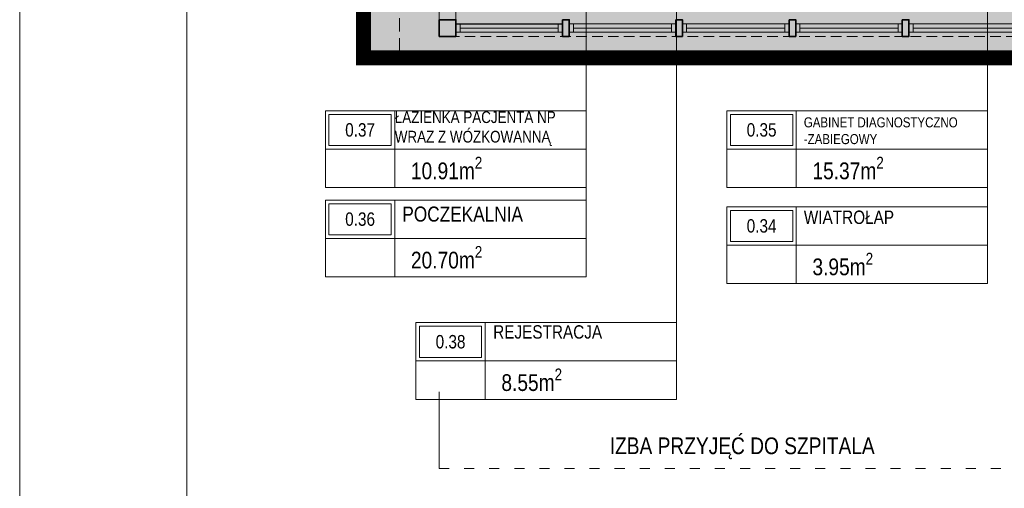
# Model space of a CAD drawing. Header units: millimetres. Extents: x -9409 to -3369, y -15007 to -6597.
# Tile 2 of 132: x -9409 to -8231, y -13898 to -13337. Entities that reach past the tile are written whole.
import ezdxf

# ---------------------------------------------------------------- set-up
doc = ezdxf.new("R2010")
doc.units = ezdxf.units.MM
for name, pattern in [('ACAD_ISO02W100', [15, 12, -3]), ('ACAD_ISO03W100', [30, 12, -18]), ('CACHE2', [4.7625, 3.175, -1.5875]), ('DASHED', [19.05, 12.7, -6.35]), ('DASHED2', [0.375, 0.25, -0.125])]:
    doc.linetypes.add(name, pattern=pattern)
doc.layers.add('_okna last okna', color=251, linetype='Continuous')
doc.layers.add('sq_sc.kurtynowa', color=4, linetype='Continuous')
for name, color, linetype, lineweight in [('A-AREA-____-IDEN', 81, 'Continuous', 5), ('A-AREA-IDEN', 7, 'Continuous', 9), ('SQ_Drzwi', 170, 'Continuous', 9), ('SQ_HATCH', 140, 'Continuous', 13), ('SQ_ISTN.Ściany', 140, 'Continuous', 35), ('SQ_Nadproża', 112, 'DASHED', 13), ('SQ_Opisy', 7, 'Continuous', 18), ('SQ_PROJ.Ściany', 7, 'Continuous', 35), ('SQ_ZAKRES_OPRACOWANIA', 7, 'ACAD_ISO02W100', 20)]:
    doc.layers.add(name, color=color, linetype=linetype, lineweight=lineweight)
doc.styles.add('Arial Narrow_2', font='ARIALN.TTF', dxfattribs={"height": 20})
doc.styles.get("Standard").update_dxf_attribs({"font": 'arial.ttf'})

# ---------------------------------------------------------------- blocks, each defined once
blk = doc.blocks.new('ET_pom_prokocim 1_200 - SZEROKA --4287470-__- 0_00 parter')
at = {"layer": 'A-AREA-____-IDEN'}
blk.add_line((2.943, 0.629), (2.943, -1.377), dxfattribs=at)
blk.add_wipeout([(-3.629, 2.634), (10, 2.634), (10, -1.377), (-3.629, -1.377)])
for p, q in [((-3.629, -1.377), (-3.629, 2.634)), ((-3.629, 2.634), (10, 2.634)), ((0, 0.629), (0, 2.634)), ((10, 2.634), (10, -1.377)), ((-3.629, 0.629), (0, 0.629)), ((0, 0.629), (0, -1.377)), ((10, 0.629), (0, 0.629)), ((10, -1.377), (-3.629, -1.377))]:
    blk.add_line(p, q, dxfattribs=at)
blk.add_lwpolyline([(-3.441, 0.817), (-0.188, 0.817), (-0.188, 2.446), (-3.441, 2.446)], close=True, dxfattribs=at)
blk = doc.blocks.new('stan projektowany')
at = {"layer": 'SQ_HATCH'}
h = blk.add_hatch(dxfattribs=at)
h.set_pattern_fill('ANGLE')
h.set_pattern_definition([(0, (-10464.962, 6233.929), (0, 6.985), [5.08, -1.905]), (90, (-10464.962, 6233.929), (-6.985, 4e-16), [5.08, -1.905])])
h.paths.add_polyline_path([(-15233.1, 8198.7), (-15198.1, 8198.7), (-15176.6, 8198.7), (-15176.6, 8216.2), (-15144.6, 8216.2), (-15144.6, 8147.2), (-15144.6, 7886.2), (-15144.6, 7837.2), (-15144.6, 7734.8), (-15104.7, 7734.8), (-15104.6, 10535.6), (-15737.6, 10535.6), (-15737.6, 10615.6), (-15789.6, 10615.6), (-16075.6, 10615.6), (-16075.6, 9587.3), (-16120.1, 9587.3), (-16120.1, 9436.6), (-16071.6, 9436.6), (-16071.6, 9307.6), (-16259.6, 9307.6), (-16259.6, 8898.7), (-16704.6, 8898.7), (-16704.6, 7768.2), (-16704.6, 7751.8), (-16685.6, 7751.8), (-16685.6, 7130.6), (-16718.1, 7131.6), (-16718.1, 7178.2), (-16999.6, 7178.2), (-16999.6, 7808.2), (-19394.6, 7808.2), (-19394.6, 6211.2), (-19462.5, 6211.2), (-19462.5, 5925.5), (-18509.3, 5925.5), (-18509.3, 6211.2), (-17103, 6223), (-17103, 5881.5), (-15104.7, 5873.3), (-15104.7, 7734.8), (-15144.6, 7734.8), (-15144.6, 7707.2), (-15176.6, 7707.2), (-15176.6, 7706.7), (-15176.6, 7706.7), (-15259.9, 7706.7), (-15259.9, 7706.8), (-15259.9, 7707.2), (-15292.7, 7707.2), (-15292.7, 7696.7), (-15292.7, 7696.7), (-15292.7, 7706.7), (-15297.7, 7706.6), (-15297.7, 7699.4, 0.414214), (-15297.4, 7699.1), (-15296.5, 7699.1, -0.414214), (-15296.2, 7698.8), (-15296.2, 7696.9, 0.527766), (-15295.9, 7696.6, -0.450501), (-15295.3, 7696.1, -0.414104), (-15295.8, 7695.5), (-15295.1, 7695.5), (-15295.8, 7695.5, -0.414323), (-15296.3, 7696.1, -0.409171), (-15295.9, 7696.7, -0.450389), (-15296.2, 7696.9), (-15296.2, 7698.8, 0.414214), (-15296.5, 7699.1), (-15297.4, 7699.1, -0.414214), (-15297.7, 7699.4), (-15297.7, 7706.6), (-15292.7, 7706.7), (-15292.7, 7707.2), (-15259.9, 7707.2), (-15259.9, 7734.8), (-15473.3, 7734.8), (-15473.3, 7771.1, -0.414214), (-15477.3, 7775.1, -1), (-15469.3, 7775.1, -0.414214), (-15473.3, 7771.1), (-15473.3, 7749.3), (-15457.7, 7749.3), (-15457.7, 7760.1), (-15458, 7760.2), (-15458, 7773.9), (-15458, 7787.5), (-15457.7, 7799.3), (-15457.7, 7787.6), (-15431.6, 7791.4, -0.038172), (-15428, 7791.6, -0.032853), (-15424.8, 7791.4, -0.057631), (-15419.7, 7790.2, -0.057695), (-15415.5, 7788, -0.068919), (-15411.9, 7784.8, -0.070278), (-15409.4, 7780.9, -0.066142), (-15408.2, 7776.7, -0.045653), (-15407.9, 7773.2, -0.032968), (-15408.1, 7770.7, -0.068737), (-15409.4, 7766.3, -0.070278), (-15411.9, 7762.4, -0.068919), (-15415.5, 7759.2, -0.057695), (-15419.7, 7757, -0.057631), (-15424.8, 7755.8, -0.032853), (-15428, 7755.6, -0.033182), (-15431.2, 7755.8), (-15457.7, 7760.1), (-15457.7, 7749.3), (-15473.3, 7749.3), (-15473.3, 7734.8), (-15259.9, 7734.8), (-15259.9, 7837.1), (-15259.9, 7837.1), (-15259.9, 7837.1), (-15176.6, 7837.2), (-15176.6, 7734.8), (-15144.6, 7734.8), (-15144.6, 7837.2), (-15144.6, 7886.2), (-15176.6, 7886.2), (-15176.6, 8147.2), (-15176.6, 8163.7), (-15198.1, 8163.7), (-15233.1, 8163.7)])
at = {"layer": '_okna last okna', "linetype": 'ByBlock'}
blk.add_line((-19352.1, 5966.2), (-19224.6, 5966.2), dxfattribs=at)
at = {"layer": 'SQ_Drzwi', "linetype": 'Continuous'}
for p, q in [((-19347.1, 5961.2), (-19229.6, 5961.2)), ((-19216.6, 5966.2), (-19089.1, 5966.2)), ((-19211.6, 5961.2), (-19094.1, 5961.2)), ((-19081.1, 5966.2), (-18953.6, 5966.2)), ((-19076.1, 5961.2), (-18958.6, 5961.2)), ((-18945.6, 5966.2), (-18818.1, 5966.2)), ((-18940.6, 5961.2), (-18823.1, 5961.2)), ((-18805.1, 5966.2), (-18663.1, 5966.2)), ((-18805.1, 5961.2), (-18668.1, 5961.2)), ((-19224.6, 5956.2), (-19352.1, 5956.2)), ((-19089.1, 5956.2), (-19216.6, 5956.2)), ((-18953.6, 5956.2), (-19081.1, 5956.2)), ((-18818.1, 5956.2), (-18945.6, 5956.2)), ((-18663.1, 5956.2), (-18805.1, 5956.2))]:
    blk.add_line(p, q, dxfattribs=at)
for points in [[(-19347.1, 5956.2), (-19352.1, 5956.2), (-19352.1, 5966.2), (-19347.1, 5966.2), (-19347.1, 5956.2)], [(-19224.6, 5956.2), (-19229.6, 5956.2), (-19229.6, 5966.2), (-19224.6, 5966.2), (-19224.6, 5956.2)], [(-19211.6, 5956.2), (-19216.6, 5956.2), (-19216.6, 5966.2), (-19211.6, 5966.2), (-19211.6, 5956.2)], [(-19089.1, 5956.2), (-19094.1, 5956.2), (-19094.1, 5966.2), (-19089.1, 5966.2), (-19089.1, 5956.2)], [(-19076.1, 5956.2), (-19081.1, 5956.2), (-19081.1, 5966.2), (-19076.1, 5966.2), (-19076.1, 5956.2)], [(-18953.6, 5956.2), (-18958.6, 5956.2), (-18958.6, 5966.2), (-18953.6, 5966.2), (-18953.6, 5956.2)], [(-18940.6, 5956.2), (-18945.6, 5956.2), (-18945.6, 5966.2), (-18940.6, 5966.2), (-18940.6, 5956.2)], [(-18818.1, 5956.2), (-18823.1, 5956.2), (-18823.1, 5966.2), (-18818.1, 5966.2), (-18818.1, 5956.2)], [(-18805.1, 5956.2), (-18810.1, 5956.2), (-18810.1, 5966.2), (-18805.1, 5966.2), (-18805.1, 5956.2)]]:
    blk.add_lwpolyline(points, dxfattribs=at)
at = {"layer": 'SQ_Nadproża'}
for p, q in [((-19372.1, 5951.2), (-19372.1, 6251.2)), ((-19352.1, 5951.2), (-19352.1, 6251.2)), ((-18643.1, 5951.2), (-19372.1, 5951.2))]:
    blk.add_line(p, q, dxfattribs=at)
at = {"layer": 'SQ_PROJ.Ściany'}
for points in [[(-19360.1, 5971.2), (-19352.1, 5971.2), (-19352.1, 5951.2), (-19360.1, 5951.2), (-19372.1, 5951.2)], [(-19372.1, 5951.2), (-19372.1, 5963.2), (-19372.1, 5971.2), (-19352.1, 5971.2), (-19352.1, 5963.2)]]:
    blk.add_lwpolyline(points, dxfattribs=at)
for points in [[(-19224.6, 5971.2), (-19216.6, 5971.2), (-19216.6, 5951.2), (-19224.6, 5951.2)], [(-19089.1, 5971.2), (-19081.1, 5971.2), (-19081.1, 5951.2), (-19089.1, 5951.2)], [(-18953.6, 5971.2), (-18945.6, 5971.2), (-18945.6, 5951.2), (-18953.6, 5951.2)], [(-18818.1, 5971.2), (-18810.1, 5971.2), (-18810.1, 5951.2), (-18818.1, 5951.2)]]:
    blk.add_lwpolyline(points, close=True, dxfattribs=at)
at = {"layer": 'sq_sc.kurtynowa'}
blk.add_point((-18814.1, 5951.2), dxfattribs=at)
at = {"layer": 'SQ_ZAKRES_OPRACOWANIA', "linetype": 'CACHE2', "ltscale": 5}
blk.add_lwpolyline([(-14814.6, 11778), (-15737.1, 11778), (-15737.1, 11735.4), (-15837.1, 11820.5), (-15837.1, 11778), (-17204.5, 11778), (-17204.5, 11035.8), (-17162, 11035.8), (-17247.1, 10935.8), (-17204.5, 10935.8), (-17204.5, 9500.9), (-17162, 9500.9), (-17247.1, 9400.9), (-17204.5, 9400.9), (-17204.5, 8139.9), (-18379.8, 8139.9), (-18379.8, 8097.4), (-18479.8, 8182.5), (-18479.8, 8139.9), (-19419.6, 8139.9), (-19419.6, 5921)], dxfattribs=at)
at = {"layer": 'SQ_ZAKRES_OPRACOWANIA', "color": 251, "linetype": 'DASHED2', "ltscale": 100, "true_color": 0x636466, "const_width": 18}
blk.add_lwpolyline([(-15104.6, 10541.7), (-15104.7, 7946.2), (-14458.4, 7942.5), (-14458.4, 5881.5), (-17103, 5881.5), (-17103, 6223), (-18509.3, 6211.2), (-18509.3, 5925.5), (-19462.5, 5925.5), (-19462.5, 6211.2), (-19394.6, 6211.2), (-19394.6, 7808.2), (-16999.6, 7808.2), (-16999.6, 7178.2), (-16704.6, 7178.2), (-16704.6, 7768.2), (-16704.6, 8898.7), (-16259.6, 8898.7), (-16259.6, 9307.6), (-16071.6, 9307.6), (-16071.6, 9436.6)], dxfattribs=at)

msp = doc.modelspace()

# ---------------------------------------------------------------- hatches: boundary and pattern name
at = {"layer": 'SQ_HATCH'}
h = msp.add_hatch(dxfattribs=at)
h.set_pattern_fill('ANGLE')
h.set_pattern_definition([(0, (0, -13074.651), (0, 6.985), [5.08, -1.905]), (90, (0, -13074.651), (-6.985, 4e-16), [5.08, -1.905])])
h.paths.add_polyline_path([(-4768.2, -11109.9), (-4733.2, -11109.9), (-4711.7, -11109.9), (-4711.7, -11092.4), (-4679.7, -11092.4), (-4679.7, -11161.4), (-4679.7, -11422.4), (-4679.7, -11471.4), (-4679.7, -11573.8), (-4639.7, -11573.8), (-4639.7, -8773), (-5272.7, -8773), (-5272.7, -8693), (-5324.7, -8693), (-5610.7, -8693), (-5610.7, -9721.3), (-5655.2, -9721.3), (-5655.2, -9872), (-5606.7, -9872), (-5606.7, -10001), (-5794.7, -10001), (-5794.7, -10409.9), (-6239.7, -10409.9), (-6239.7, -11540.4), (-6239.7, -11556.8), (-6220.6, -11556.8), (-6220.6, -12178), (-6253.2, -12177), (-6253.2, -12130.4), (-6534.7, -12130.4), (-6534.7, -11500.4), (-8929.7, -11500.4), (-8929.7, -13097.4), (-8997.5, -13097.4), (-8997.5, -13383.1), (-8044.3, -13383.1), (-8044.3, -13097.4), (-6638.1, -13085.6), (-6638.1, -13427.1), (-4639.7, -13435.3), (-4639.7, -11573.8), (-4679.7, -11573.8), (-4679.7, -11601.4), (-4711.7, -11601.4), (-4711.7, -11601.9), (-4711.7, -11601.9), (-4794.9, -11601.9), (-4794.9, -11601.8), (-4794.9, -11601.4), (-4827.7, -11601.4), (-4827.7, -11611.9), (-4827.7, -11611.9), (-4827.7, -11601.9), (-4832.7, -11601.9), (-4832.7, -11609.1, 0.414214), (-4832.4, -11609.4), (-4831.5, -11609.4, -0.414214), (-4831.2, -11609.7), (-4831.2, -11611.6, 0.527766), (-4830.9, -11612, -0.450501), (-4830.3, -11612.5, -0.414104), (-4830.8, -11613), (-4830.1, -11613.1), (-4830.8, -11613, -0.414323), (-4831.4, -11612.5, -0.409171), (-4830.9, -11611.9, -0.450389), (-4831.2, -11611.6), (-4831.2, -11609.7, 0.414214), (-4831.5, -11609.4), (-4832.4, -11609.4, -0.414214), (-4832.7, -11609.1), (-4832.7, -11601.9), (-4827.7, -11601.9), (-4827.7, -11601.4), (-4794.9, -11601.4), (-4794.9, -11573.8), (-5008.3, -11573.8), (-5008.3, -11537.4, -0.414214), (-5012.3, -11533.4, -1), (-5004.3, -11533.4, -0.414214), (-5008.3, -11537.4), (-5008.3, -11559.3), (-4992.7, -11559.3), (-4992.7, -11548.4), (-4993, -11548.4), (-4993, -11534.7), (-4993, -11521), (-4992.7, -11509.3), (-4992.7, -11521), (-4966.7, -11517.2, -0.038172), (-4963, -11516.9, -0.032853), (-4959.9, -11517.1, -0.057631), (-4954.8, -11518.4, -0.057695), (-4950.6, -11520.6, -0.068919), (-4946.9, -11523.8, -0.070278), (-4944.5, -11527.7, -0.066142), (-4943.2, -11531.9, -0.045653), (-4943, -11535.4, -0.032968), (-4943.2, -11537.9, -0.068737), (-4944.5, -11542.3, -0.070278), (-4946.9, -11546.2, -0.068919), (-4950.6, -11549.4, -0.057695), (-4954.8, -11551.5, -0.057631), (-4959.9, -11552.8, -0.032853), (-4963, -11553, -0.033182), (-4966.2, -11552.8), (-4992.7, -11548.4), (-4992.7, -11559.3), (-5008.3, -11559.3), (-5008.3, -11573.8), (-4794.9, -11573.8), (-4794.9, -11471.4), (-4794.9, -11471.4), (-4794.9, -11471.4), (-4711.7, -11471.4), (-4711.7, -11573.8), (-4679.7, -11573.8), (-4679.7, -11471.4), (-4679.7, -11422.4), (-4711.7, -11422.4), (-4711.7, -11161.4), (-4711.7, -11144.9), (-4733.2, -11144.9), (-4768.2, -11144.9)])

# ---------------------------------------------------------------- block references
at = {"layer": 'A-AREA-____-IDEN', "lineweight": 18, "xscale": 22.88, "yscale": 22.88, "zscale": 22.88}
for p in [(-8960.2, -13506.5), (-8479.9, -13506.5), (-8960.2, -13613.3), (-8852, -13759.8)]:
    msp.add_blockref('ET_pom_prokocim 1_200 - SZEROKA --4287470-__- 0_00 parter', p, dxfattribs=at)
at = {"layer": 'SQ_ISTN.Ściany'}
msp.add_blockref('stan projektowany', (10465, -19308.6), dxfattribs=at)

# ---------------------------------------------------------------- texts
at = {"layer": 'A-AREA-IDEN', "insert": (-8544.6, -13849.9), "char_height": 20, "width": 329.121, "attachment_point": 5, "style": 'Arial Narrow_2'}
msp.add_mtext('IZBA PRZYJĘĆ DO SZPITALA', dxfattribs=at)

# ---------------------------------------------------------------- next in the draw order: linework, layer by layer
at = {"layer": 'A-AREA-____-IDEN'}
for p, q in [((-8731.4, -13644.8), (-8731.4, -12795.9)), ((-8251.1, -13652.9), (-8251.1, -12891.1))]:
    msp.add_line(p, q, dxfattribs=at)
msp.add_lwpolyline([(-8623.2, -13699.5), (-8623.2, -12795.9)], dxfattribs=at)
at = {"layer": 'A-AREA-IDEN', "linetype": 'ACAD_ISO03W100'}
msp.add_lwpolyline([(-8907.2, -13782.5), (-8907.2, -13874.1), (-8174.8, -13874.1), (-8174.8, -13778.2)], dxfattribs=at)
at = {"layer": 'A-AREA-IDEN'}
msp.add_lwpolyline([(-8907.2, -13874.1), (-8907.2, -13782.5)], dxfattribs=at)
at = {"layer": 'SQ_Opisy', "lineweight": 9}
msp.add_lwpolyline([(-9208.9, -14957.5), (-3418.9, -14957.5), (-3418.9, -6647.5), (-9208.9, -6647.5)], close=True, dxfattribs=at)

# ---------------------------------------------------------------- next in the draw order: texts
at = {"layer": 'SQ_Opisy', "color": 7, "lineweight": 13}
for s, insert, char_height, width, attachment_point in [('{\\fArial Narrow|b0|i0|c238|p34;\\C256;ŁAZIENKA PACJENTA NP\\PWRAZ Z WÓZKOWANNĄ}', (-8960.2, -13446.9), 14, 336.499, 1), ('{\\fArial Narrow|b0|i0|c238|p34;\\C256;0.37}', (-9001.7, -13469.2), 16, 219.596, 5), ('\\pxt9;{\\fArial Narrow|b0|i0|c238|p34;\\C256;0.35}', (-8521.4, -13469.2), 16, 219.596, 5), ('{\\fArial Narrow|b0|i0|c238|p34;\\C256;GABINET DIAGNOSTYCZNO -ZABIEGOWY}', (-8470.9, -13454.1), 12, 198.128, 1), ('{\\fArial Narrow|b0|i0|c238|p34;\\C256;0.36}', (-9001.7, -13575.9), 16, 219.596, 5), ('{\\fArial Narrow|b0|i0|c238|p34;\\C256;POCZEKALNIA}', (-8951.2, -13560.8), 18, 198.128, 1), ('{\\fArial Narrow|b0|i0|c238|p34;\\C256;0.38}', (-8893.5, -13722.5), 16, 219.596, 5)]:
    msp.add_mtext(s, dxfattribs=dict(at, insert=insert, char_height=char_height, width=width, attachment_point=attachment_point))
at = {"layer": 'SQ_Opisy', "color": 7, "lineweight": 13, "insert": (-8842.5, -13702.7), "char_height": 16, "width": 219.602, "attachment_point": 1, "line_spacing_factor": 0.675}
msp.add_mtext('{\\fArial Narrow|b0|i0|c238|p34;\\C256;REJESTRACJA}', dxfattribs=at)
at = {"layer": 'SQ_PROJ.Ściany', "char_height": 20, "attachment_point": 1, "style": 'Arial Narrow_2'}
for s, insert in [('\\A1;10.91m{\\H0.7x;\\S2^ ;}', (-8940.9, -13501.3)), ('\\A1;15.37m{\\H0.7x;\\S2^ ;}', (-8460.6, -13501.3)), ('\\A1;20.70m{\\H0.7x;\\S2^ ;}', (-8940.9, -13608)), ('\\A1;8.55m{\\H0.7x;\\S2^ ;}', (-8832.7, -13754.5))]:
    msp.add_mtext(s, dxfattribs=dict(at, insert=insert))

# ---------------------------------------------------------------- next in the draw order: block references
at = {"layer": 'A-AREA-____-IDEN', "lineweight": 18, "xscale": 22.88, "yscale": 22.88, "zscale": 22.88}
msp.add_blockref('ET_pom_prokocim 1_200 - SZEROKA --4287470-__- 0_00 parter', (-8479.9, -13621.4), dxfattribs=at)

# ---------------------------------------------------------------- next in the draw order: linework, layer by layer
at = {"layer": 'SQ_Opisy', "color": 7, "lineweight": 9, "true_color": 0xf7f7f7}
msp.add_lwpolyline([(-9408.9, -15007.5), (-3368.9, -15007.5), (-3368.9, -6597.5), (-9408.9, -6597.5)], close=True, dxfattribs=at)

# ---------------------------------------------------------------- next in the draw order: texts
at = {"layer": 'SQ_Opisy', "color": 7, "lineweight": 13, "insert": (-8470.9, -13565.6), "char_height": 16, "width": 219.602, "attachment_point": 1, "line_spacing_factor": 0.675}
msp.add_mtext('{\\fArial Narrow|b0|i0|c238|p34;\\C256;WIATROŁAP}', dxfattribs=at)
at = {"layer": 'SQ_Opisy', "color": 7, "lineweight": 13, "insert": (-8521.4, -13584), "char_height": 16, "width": 219.596, "attachment_point": 5}
msp.add_mtext('\\pxt9;{\\fArial Narrow|b0|i0|c238|p34;\\C256;0.34}', dxfattribs=at)
at = {"layer": 'SQ_PROJ.Ściany', "insert": (-8460.6, -13616.1), "char_height": 20, "attachment_point": 1, "style": 'Arial Narrow_2'}
msp.add_mtext('\\A1;3.95m{\\H0.7x;\\S2^ ;}', dxfattribs=at)

doc.saveas('drawing.dxf')
